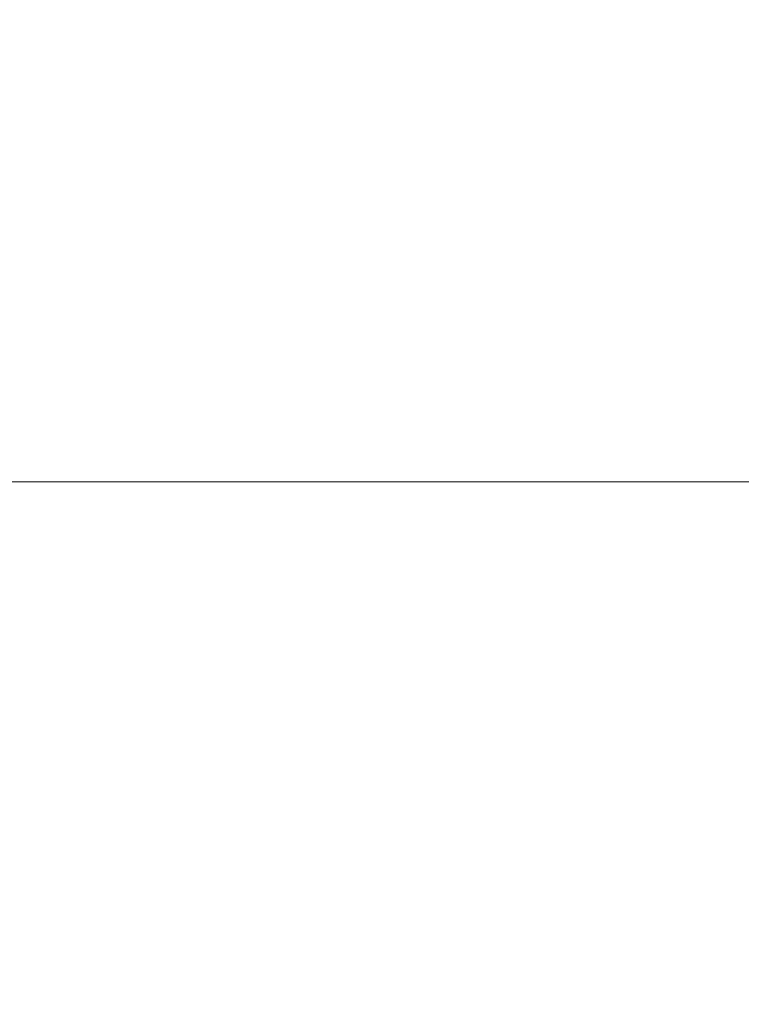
# Paper-space layout 'SA-902 Ruumi 103 siseviimistlused' of a CAD drawing. Header units: millimetres. Extents: x 15 to 415, y 5 to 292.
# Tile 54 of 71: x 140.86 to 145.4, y 139.99 to 146.19. Entities that reach past the tile are written whole.
import ezdxf
from ezdxf.xclip import XClip

# ---------------------------------------------------------------- set-up
doc = ezdxf.new("R2010")
doc.units = ezdxf.units.MM
doc.header["$MEASUREMENT"] = 0
doc.header["$XCLIPFRAME"] = 2
doc.layers.add('SA - põrandaviimistlus', color=7, linetype='Continuous')
pattern_1 = [(0, (61.449, 53.2755), (0, 6), []), (90, (61.449, 53.2755), (-6, 0), [])]

# ---------------------------------------------------------------- blocks, each defined once
blk = doc.blocks.new('Drawing_1_1', base_point=(61.4492, 53.2755))
at = {"layer": 'SA - põrandaviimistlus', "linetype": 'Continuous', "lineweight": 13}
h = blk.add_hatch(dxfattribs=at)
h.set_pattern_fill('Grid_600x600_0001', color=254, style=0, pattern_type=2)
h.set_pattern_definition(pattern_1)
h.paths.add_polyline_path([(105.7208, 218.2439), (105.3855, 198.5263), (106.7362, 198.5157), (106.695, 195.5371), (108.166, 195.5371), (108.166, 192.7674), (134.0153, 192.7674), (134.0153, 195.5371), (134.3038, 195.5371), (134.3005, 197.8813), (142.2021, 197.8926), (142.2299, 199.9856), (149.4293, 199.8898), (149.4042, 196.9587), (152.2617, 196.9631), (152.2674, 193.1631), (188.5829, 193.2183), (188.5771, 197.0183), (193.4664, 197.0256), (193.4664, 198.218), (199.1664, 198.218), (199.1664, 197.0342), (214.2761, 197.0571), (214.287, 189.8571), (213.6422, 189.8564), (213.261, 163.4127), (213.958, 163.4151), (213.9783, 157.5651), (211.7245, 157.5838), (211.3334, 131.1908), (212.7833, 131.1693), (212.7796, 130.9251), (213.9015, 130.9274), (213.9141, 125.2274), (190.8191, 125.1962), (190.8148, 127.8435), (145.5167, 127.7839), (145.5191, 125.1365), (140.6255, 125.1301), (140.5897, 115.8428), (138.3326, 115.8516), (138.1789, 76.1598), (140.4364, 76.1508), (140.4185, 64.8477), (197.7154, 64.9384), (197.7542, 97.4524), (212.7335, 97.4163), (212.6893, 96.6167), (213.6747, 96.6143), (213.6653, 92.6401), (238.6651, 92.58), (238.6746, 96.5545), (243.2953, 96.5434), (244.2005, 96.5413), (244.2005, 125.2943), (238.9141, 125.2826), (238.9015, 130.9826), (240.0614, 130.9851), (240.061, 131.1851), (242.9637, 131.1502), (242.9617, 130.9915), (244.2005, 130.9943), (244.2005, 189.9025), (243.683, 189.9017), (243.2878, 157.6251), (239.6868, 157.6545), (239.6665, 163.5044), (240.4597, 163.5072), (240.7828, 189.8973), (240.0672, 189.8962), (240.0563, 197.0962), (244.2005, 197.1025), (244.2005, 199.0362), (201.1664, 199.0362), (201.1664, 212.4455), (209.7608, 212.4455, -0.068715), (209.0369, 214.4234), (199.1664, 214.4455), (199.1664, 211.518), (193.4664, 211.518), (193.4253, 233.3489), (149.8744, 233.3468), (149.7918, 227.137), (142.5924, 227.2328), (142.7036, 235.5863), (114.9286, 235.5863), (114.9286, 218.1863), (107.0505, 218.1863)])
h.paths.add_polyline_path([(145.6255, 67.9384), (145.6255, 122.2274), (205.9093, 122.2274), (205.9093, 100.4524), (190.7569, 100.4524), (190.7569, 67.9384)], flags=0)
h.paths.add_polyline_path([(215.9142, 134.2782), (215.9142, 189.0956), (236.9141, 189.0956), (236.9141, 134.2782)], flags=0)
h.paths.add_polyline_path([(215.9142, 100.4524), (215.9142, 122.2274), (236.9141, 122.2274), (236.9141, 100.4524)], flags=0)
h = blk.add_hatch(dxfattribs=at)
h.set_pattern_fill('Grid_600x600_0001', color=254, style=0, pattern_type=2)
h.set_pattern_definition(pattern_1)
h.paths.add_polyline_path([(140.6957, 130.8302), (145.5116, 130.8365), (145.5162, 128.1839), (190.8143, 128.2435), (190.8116, 130.8962), (209.8793, 130.9213), (209.8836, 131.2123), (211.3334, 131.1908), (211.7245, 157.5838), (210.2747, 157.6053), (210.4629, 170.3084), (208.1631, 170.3405), (208.4193, 189.8482), (188.5881, 189.8182), (188.5835, 192.7882), (152.2628, 192.7331), (152.2673, 189.7631), (141.0691, 189.7461), (141.01, 180.4123), (138.7767, 180.4264), (138.5205, 140.0058), (140.7538, 139.9916)])
h.paths.add_polyline_path([(145.6255, 134.2782), (145.6255, 185.9556), (205.9093, 185.9556), (205.9093, 134.2782)], flags=0)

psp = doc.layouts.new('SA-902 Ruumi 103 siseviimistlused')

# ---------------------------------------------------------------- block references
at = {"color": 7, "linetype": 'Continuous', "lineweight": 13}
ref = psp.add_blockref('Drawing_1_1', (61.4492, 53.2755), dxfattribs=at)
XClip(ref).set_block_clipping_path([(24.1555726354, 26.0866641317), (244.2005401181, 283.9995795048)])

doc.saveas('drawing.dxf')
